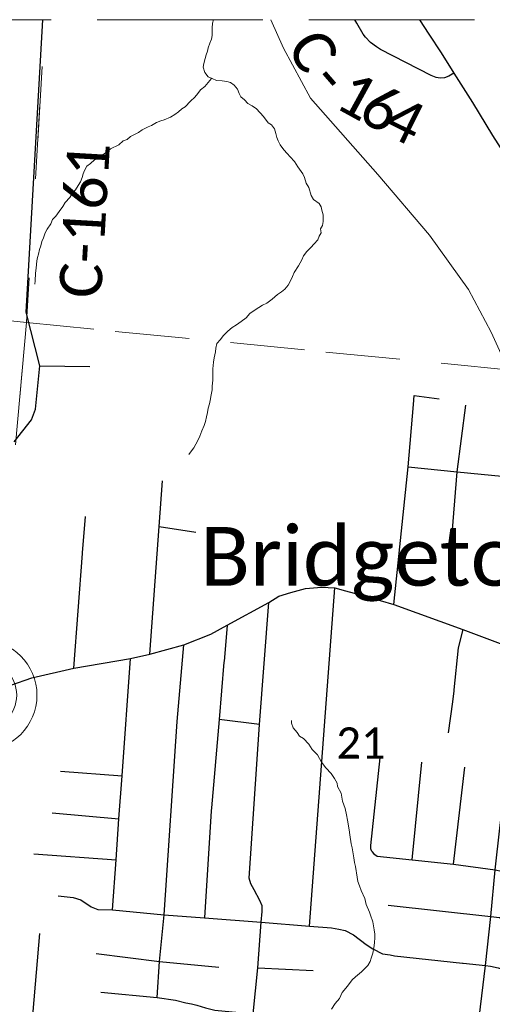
# Paper-space layout 'Layout1' of a CAD drawing. Extents: x 0 to 39.3, y 0 to 22.
# Tile 119 of 131: x 6.043 to 6.678, y 19.577 to 20.9. Entities that reach past the tile are written whole.
import ezdxf

# ---------------------------------------------------------------- set-up
doc = ezdxf.new("R2010")
doc.units = 0
doc.header["$MEASUREMENT"] = 0
doc.linetypes.add('DGN Style 1', pattern=[0.184576, 0.000307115, -0.184269])
doc.linetypes.add('rr2', pattern=[0.749999, 0.374999, 0.374999])
doc.layers.add('GM_X_Corporation', color=7, linetype='DGN Style 1', lineweight=13, transparency=0.75)
for name, color, linetype, lineweight in [('GM_X_County_Road', 3, 'Continuous', 30), ('GM_X_County_Road_Text', 3, 'Continuous', 0), ('GM_X_Minor_River', 5, 'Continuous', 0), ('GM_X_Rail_Line', 7, 'rr2', 13), ('GM_X_Section_Text', 7, 'Continuous', 0), ('GM_X_State_Route', 1, 'Continuous', 30), ('GM_X_Township_Road', 4, 'Continuous', 30), ('GM_X_Unincorporated', 1, 'Continuous', 0), ('GM_X_Unincorporated_Text', 7, 'Continuous', 0)]:
    doc.layers.add(name, color=color, linetype=linetype, lineweight=lineweight)
doc.styles.add('Style-Calibri Light', font='calibril.ttf')

# ---------------------------------------------------------------- blocks, each defined once
blk = doc.blocks.new('Unicorp')
at = {"layer": 'GM_X_Unincorporated'}
for radius in [392.8, 249]:
    blk.add_circle((0, 0), radius, dxfattribs=at)

psp = doc.layouts.get("Layout1")

# ---------------------------------------------------------------- linework, layer by layer
at = {"layer": 'GM_X_Corporation', "flags": 128}
for points in [[(8.9, 14.3814), (8.9, 20.9), (2.1, 20.9), (2.1, 18.7697), (2.2164, 18.6603), (2.3024, 18.5638), (2.4531, 18.3722), (2.5091, 18.2757), (2.5944, 18.157), (2.6477, 18.0827), (2.8129, 17.7895), (2.9482, 17.5994), (3.2529, 17.1208), (3.3535, 16.9293), (3.4766, 16.7367), (3.5579, 16.6419), (3.619, 16.5459), (3.7774, 16.2543), (3.8686, 16.1561), (3.9643, 16.0792), (4.2564, 15.9374), (4.3533, 15.9108), (4.4487, 15.8964), (4.6416, 15.8532), (4.7366, 15.8475), (5.0291, 15.8581), (5.1241, 15.8236), (5.4143, 15.7071), (5.7095, 15.5281), (5.8045, 15.4515), (6.1414, 15.0678), (6.2843, 14.8736), (6.3804, 14.7819), (6.459, 14.6859), (6.5555, 14.6109), (6.6505, 14.5225), (6.7211, 14.4259), (6.8169, 14.3304), (6.9122, 14.3239), (7.0079, 14.2917), (7.1832, 14.2132), (7.3804, 14.1374), (7.4779, 14.1131), (7.5747, 14.1033), (7.7675, 14.1127), (7.989, 14.1), (8.1323, 14.1), (8.26, 14.1067), (8.4573, 14.1579), (8.5559, 14.1981), (8.6538, 14.2731), (8.7491, 14.3326), (8.8466, 14.3679)], [(8.9, 17.1766), (8.9, 20.9), (4.0645, 20.9), (4.0111, 20.3696), (4.0006, 20.2658), (3.9936, 20.1954), (3.918, 19.4442), (3.8667, 18.9339), (3.8234, 18.553), (3.8126, 18.3974), (3.8023, 18.3182), (3.7454, 17.7286), (3.744, 17.7149), (3.7921, 17.7096), (3.9407, 17.6938), (4.0716, 17.683), (4.1644, 17.6754), (4.3821, 17.6581), (4.4612, 17.6488), (4.8521, 17.6062), (5.4373, 17.5132), (5.7944, 17.4564), (6.1906, 17.4068), (6.2062, 17.4054), (6.4189, 17.3858), (6.5022, 17.378), (6.7303, 17.3529), (6.8401, 17.3411), (6.9337, 17.3322), (7.0192, 17.3227), (7.1457, 17.309), (7.2377, 17.2987), (7.3489, 17.2867), (7.3993, 17.2816), (7.6125, 17.252), (7.651, 17.2479), (7.7067, 17.2469), (7.7487, 17.2407), (7.7999, 17.2384), (7.8847, 17.2346), (7.9436, 17.232), (8.0041, 17.2302), (8.0564, 17.2286), (8.139, 17.2237), (8.2121, 17.2214), (8.3796, 17.21), (8.4125, 17.2078), (8.5489, 17.2005), (8.6103, 17.1973), (8.6426, 17.1973), (8.6981, 17.196), (8.7454, 17.1948), (8.8548, 17.1813)], [(6.077, 20.9), (5.0731, 20.9), (5.0456, 20.6041), (6.0521, 20.4929)], [(7.0997, 20.9), (6.077, 20.9), (6.0521, 20.4929), (7.0465, 20.3953)], [(6.0521, 20.4929), (5.9616, 19.4927), (4.9462, 19.5973), (5.0456, 20.6041)], [(7.0465, 20.3953), (6.9413, 19.3834), (5.9616, 19.4927), (6.0521, 20.4929)]]:
    psp.add_lwpolyline(points, close=True, dxfattribs=at)
at = {"layer": 'GM_X_County_Road', "ltscale": 0.002, "flags": 128}
for points in [[(6.0357, 20.3327), (6.0589, 20.3625), (6.0642, 20.3768), (6.0699, 20.4348), (6.0514, 20.507), (6.0739, 20.9)], [(6.6257, 20.828), (6.6192, 20.8239), (6.6133, 20.822), (6.6074, 20.8216), (6.602, 20.8224), (6.5954, 20.825), (6.5275, 20.8599), (6.5219, 20.8635), (6.5138, 20.8692), (6.5074, 20.8765), (6.5043, 20.8807), (6.4958, 20.8952), (6.4931, 20.9)], [(6.5797, 20.9), (6.5922, 20.8807), (6.609, 20.8555), (6.6257, 20.828), (6.6385, 20.8086), (6.6511, 20.7887), (6.6599, 20.7739), (6.6778, 20.7443), (6.7353, 20.6548), (6.7877, 20.5749), (6.8101, 20.5442), (6.8193, 20.533), (6.8328, 20.5185), (6.8419, 20.5096), (6.8623, 20.4912), (6.8749, 20.4813), (6.8851, 20.4742), (6.902, 20.4629), (6.9135, 20.4559), (6.9278, 20.4482), (6.9415, 20.4415), (6.989, 20.4219), (7.0504, 20.3965)]]:
    psp.add_lwpolyline(points, dxfattribs=at)
at = {"layer": 'GM_X_Minor_River', "ltscale": 120, "flags": 128}
for points in [[(6.3032, 20.9), (6.3019, 20.8953), (6.3013, 20.8884), (6.3015, 20.8831), (6.3013, 20.8786), (6.3004, 20.874), (6.2983, 20.8684), (6.2958, 20.862), (6.2949, 20.8575), (6.2932, 20.8526), (6.2919, 20.8477), (6.2902, 20.841), (6.2892, 20.836), (6.2913, 20.8291), (6.296, 20.8233), (6.3012, 20.8208), (6.3072, 20.8183), (6.3148, 20.8177), (6.3209, 20.8171), (6.3261, 20.8158), (6.3309, 20.8122), (6.3353, 20.8067), (6.3378, 20.8009), (6.3399, 20.7963), (6.3447, 20.7923), (6.3494, 20.7872), (6.355, 20.7844), (6.361, 20.78), (6.3705, 20.7698), (6.3767, 20.7616), (6.3811, 20.7588), (6.3851, 20.7533), (6.3868, 20.7472), (6.3881, 20.7418), (6.3899, 20.7372), (6.3927, 20.7318), (6.3978, 20.7251), (6.4022, 20.7204), (6.4062, 20.7157), (6.4121, 20.7094), (6.4164, 20.7024), (6.4229, 20.6927), (6.4254, 20.6881), (6.4274, 20.6804), (6.431, 20.6746), (6.4344, 20.6638), (6.4376, 20.6584), (6.445, 20.6532), (6.4475, 20.6485), (6.4485, 20.6439), (6.4502, 20.6378), (6.4504, 20.6332), (6.4503, 20.6287), (6.4493, 20.6234), (6.4469, 20.6189), (6.4479, 20.6136), (6.445, 20.6091), (6.4434, 20.6042), (6.4382, 20.5987), (6.4339, 20.5939), (6.4284, 20.5884)], [(6.3005, 20.8212), (6.2914, 20.8101), (6.2859, 20.8058), (6.2823, 20.8009), (6.278, 20.7961), (6.2721, 20.7903), (6.265, 20.7829), (6.2604, 20.7804), (6.256, 20.776), (6.2514, 20.7727), (6.2452, 20.7688), (6.2371, 20.7653), (6.2325, 20.7639), (6.2267, 20.7618), (6.2201, 20.7579), (6.2155, 20.7561), (6.2074, 20.7522), (6.2023, 20.7486), (6.1969, 20.7458), (6.1919, 20.7429), (6.1872, 20.7392), (6.1818, 20.7372), (6.1759, 20.7317), (6.1647, 20.7263), (6.16, 20.7223), (6.1546, 20.7183), (6.1491, 20.7151), (6.1433, 20.7115), (6.1382, 20.7067), (6.1332, 20.7031), (6.1299, 20.6975), (6.1283, 20.693), (6.127, 20.6881), (6.1245, 20.6821), (6.1213, 20.6773), (6.118, 20.6713), (6.1137, 20.6669), (6.1104, 20.661), (6.1041, 20.6543), (6.1009, 20.6491), (6.0958, 20.6421), (6.0914, 20.6362), (6.087, 20.6314), (6.0846, 20.6257), (6.0798, 20.6187), (6.0769, 20.6138), (6.0748, 20.6067), (6.0727, 20.6018), (6.0714, 20.5962), (6.0697, 20.5913), (6.0683, 20.5849), (6.0667, 20.5804), (6.0661, 20.5758), (6.065, 20.566), (6.064, 20.5592), (6.0637, 20.5493), (6.0632, 20.5448)], [(6.4284, 20.5884), (6.424, 20.5825), (6.4219, 20.5772), (6.4171, 20.5694), (6.4115, 20.5605), (6.4094, 20.5548), (6.4065, 20.5489), (6.4033, 20.5433), (6.3989, 20.5381), (6.3943, 20.5345), (6.3892, 20.5308), (6.3818, 20.5246), (6.3747, 20.5192), (6.3689, 20.5163), (6.3639, 20.5131), (6.3589, 20.5102), (6.3519, 20.5051), (6.3471, 20.4996), (6.3401, 20.4945), (6.3339, 20.4902), (6.3284, 20.4862), (6.3222, 20.4815), (6.3163, 20.4752), (6.3127, 20.4704), (6.3076, 20.4649), (6.3062, 20.4585), (6.3057, 20.4539), (6.3042, 20.4456), (6.3033, 20.4396), (6.3022, 20.4308), (6.3024, 20.4244), (6.3021, 20.4157), (6.3014, 20.4077), (6.3012, 20.4028), (6.2999, 20.396), (6.2985, 20.3884), (6.2976, 20.3839), (6.2962, 20.3778), (6.2953, 20.3722), (6.2939, 20.3665), (6.2922, 20.3601), (6.2905, 20.3545), (6.2876, 20.3477), (6.285, 20.3402), (6.2822, 20.3346), (6.2769, 20.3249), (6.2737, 20.3205), (6.2701, 20.3157)], [(6.4917, 19.7736), (6.4892, 19.7874), (6.4879, 19.7927), (6.486, 19.8046), (6.4851, 19.8114), (6.4833, 19.8244), (6.4816, 19.8317), (6.48, 19.8401), (6.4765, 19.8501), (6.4746, 19.8605), (6.4696, 19.8698), (6.469, 19.874), (6.4655, 19.8805), (6.4611, 19.8872), (6.4538, 19.8946), (6.448, 19.9024), (6.443, 19.9121), (6.4357, 19.9192), (6.431, 19.9266), (6.424, 19.9341), (6.4188, 19.9373), (6.4156, 19.9423), (6.4101, 19.9486), (6.408, 19.9548), (6.4078, 19.9583)], [(6.4616, 19.5705), (6.4664, 19.578), (6.4723, 19.5846), (6.476, 19.5928), (6.4831, 19.6013), (6.4895, 19.6098), (6.4938, 19.6139), (6.5017, 19.6208), (6.5103, 19.6293), (6.5135, 19.6345), (6.5148, 19.639), (6.5173, 19.6458), (6.5183, 19.6529), (6.5193, 19.6594), (6.52, 19.6669), (6.5197, 19.6711), (6.5188, 19.6769), (6.5173, 19.6879), (6.5138, 19.6968), (6.5128, 19.701), (6.5082, 19.7111), (6.5062, 19.7191), (6.5016, 19.7299), (6.4992, 19.7361), (6.4971, 19.7422), (6.4962, 19.7476), (6.494, 19.7621), (6.4923, 19.7675), (6.4917, 19.7736)]]:
    psp.add_lwpolyline(points, dxfattribs=at)
at = {"layer": 'GM_X_Rail_Line', "ltscale": 3.78788e-07, "flags": 128}
psp.add_lwpolyline([(8.9, 17.6811), (8.8855, 17.6915), (8.8412, 17.7137), (8.762, 17.7359), (8.6148, 17.766), (8.5673, 17.785), (8.3852, 17.869), (7.5731, 18.2826), (7.4939, 18.3285), (7.448, 18.3697), (7.4037, 18.422), (7.3546, 18.4981), (7.2632, 18.7074), (7.2074, 18.8505), (7.1644, 18.9863), (7.1583, 19.0746), (7.1652, 19.1716), (7.1865, 19.2574), (7.219, 19.4134), (7.2179, 19.5252), (7.2022, 19.6149), (7.1807, 19.691), (7.1291, 19.7994), (7.0756, 19.9039), (7.0435, 19.9756), (6.9966, 20.0583), (6.9615, 20.1077), (6.8485, 20.226), (6.7559, 20.3339), (6.7119, 20.4011), (6.6759, 20.48), (6.6457, 20.5375), (6.5931, 20.6104), (6.5238, 20.6921), (6.4336, 20.7945), (6.3973, 20.8617), (6.38, 20.9)], dxfattribs=at)
at = {"layer": 'GM_X_State_Route', "ltscale": 0.002, "flags": 128}
psp.add_lwpolyline([(6.0309, 20.0057), (6.0594, 20.0158), (6.1157, 20.0286), (6.1915, 20.0418), (6.2178, 20.0473), (6.2635, 20.0599), (6.2994, 20.0745), (6.3215, 20.0864), (6.3775, 20.117), (6.3909, 20.1256), (6.4069, 20.1302), (6.4268, 20.1359), (6.4482, 20.1374), (6.4662, 20.1364), (6.4805, 20.1326), (6.5086, 20.125), (6.5455, 20.1142), (6.6379, 20.0807), (6.6843, 20.0632), (6.7356, 20.0437), (6.7689, 20.0311), (6.932, 19.9774), (7.0383, 19.9417), (7.0602, 19.9389)], dxfattribs=at)
at = {"layer": 'GM_X_Township_Road', "ltscale": 0.002}
for p, q in [((6.0699, 20.4348), (6.137, 20.4338)), ((6.1272, 20.1837), (6.1314, 20.2323)), ((6.2302, 20.2188), (6.2793, 20.2116)), ((6.4319, 19.6821), (6.4662, 20.1364)), ((6.3215, 20.0864), (6.3173, 20.0375)), ((6.3648, 19.9528), (6.3106, 19.9597)), ((6.5699, 19.771), (6.5827, 19.9023)), ((6.0977, 19.8904), (6.1803, 19.8841)), ((6.6253, 19.7652), (6.6405, 19.8955)), ((6.0864, 19.8343), (6.1762, 19.8263)), ((6.0621, 19.7793), (6.1723, 19.7713)), ((6.3625, 19.6258), (6.437, 19.6222))]:
    psp.add_line(p, q, dxfattribs=at)
at = {"layer": 'GM_X_Township_Road', "ltscale": 0.002, "flags": 128}
for points in [[(6.5719, 20.383), (6.5727, 20.3949), (6.6061, 20.3907)], [(6.5455, 20.1142), (6.5647, 20.2991), (6.5719, 20.383)], [(6.6196, 20.1592), (6.6304, 20.2923), (6.6421, 20.3822)], [(6.5647, 20.2991), (6.6304, 20.2923), (6.7087, 20.2849)], [(6.2178, 20.0473), (6.2302, 20.2188), (6.2346, 20.2802)], [(6.1157, 20.0286), (6.1272, 20.1827), (6.1272, 20.1837)], [(6.3486, 19.4465), (6.3519, 19.5047), (6.3566, 19.564), (6.3625, 19.6258), (6.3673, 19.6875), (6.3684, 19.7015), (6.3686, 19.7095), (6.3654, 19.7164), (6.3579, 19.731), (6.3531, 19.739), (6.3512, 19.7463), (6.3648, 19.9528), (6.3775, 20.117)], [(6.6379, 20.0807), (6.6315, 20.056), (6.626, 19.9995), (6.6258, 19.998)], [(6.2368, 19.6973), (6.2543, 19.957), (6.2635, 20.0599)], [(6.1677, 19.704), (6.1723, 19.7713), (6.1762, 19.8263), (6.1803, 19.8841), (6.1915, 20.0418)], [(6.3173, 20.0375), (6.3172, 20.0365), (6.3106, 19.9597), (6.3004, 19.841)], [(6.6587, 19.5474), (6.6682, 19.629), (6.6754, 19.6951), (6.6814, 19.7575), (6.6878, 19.8136), (6.6956, 19.8796), (6.7019, 19.9395), (6.7031, 19.9506), (6.7056, 19.958), (6.7081, 19.9674), (6.7356, 20.0437)], [(6.6258, 19.998), (6.6239, 19.9836), (6.6184, 19.9417)], [(6.5159, 19.7823), (6.5142, 19.7861), (6.5145, 19.7903), (6.5269, 19.9082)], [(6.3004, 19.841), (6.3001, 19.8371), (6.291, 19.6931)], [(6.5159, 19.7823), (6.5186, 19.779), (6.523, 19.776), (6.5699, 19.771), (6.6253, 19.7652), (6.6814, 19.7575), (6.6897, 19.7557), (6.6972, 19.7533), (6.7031, 19.7509), (6.71, 19.7471), (6.717, 19.744), (6.7258, 19.7422), (6.9075, 19.7233), (6.9456, 19.7196), (6.9529, 19.7179), (6.9573, 19.7161), (6.9609, 19.7136), (6.9654, 19.7093), (6.9697, 19.7039), (6.9998, 19.6379)], [(6.0946, 19.7228), (6.1146, 19.7205), (6.1249, 19.7172), (6.1387, 19.7078), (6.1477, 19.7042), (6.1677, 19.704), (6.2368, 19.6973), (6.291, 19.6931), (6.3673, 19.6875), (6.4319, 19.6821), (6.4614, 19.6796), (6.4713, 19.6781), (6.48, 19.6762), (6.4913, 19.6703), (6.5081, 19.6574), (6.5169, 19.6515), (6.5302, 19.645), (6.5405, 19.6433)], [(6.5379, 19.7103), (6.6754, 19.6951), (6.6874, 19.6938), (6.6928, 19.6902), (6.7064, 19.68), (6.7145, 19.6772), (6.7608, 19.6724)], [(6.2277, 19.5861), (6.2305, 19.6346), (6.2368, 19.6973)], [(6.1638, 19.3976), (6.0692, 19.407), (6.064, 19.4098), (6.0591, 19.4134), (6.0548, 19.4192), (6.0513, 19.4281), (6.0501, 19.4399), (6.0534, 19.4781), (6.0699, 19.6721)], [(6.1454, 19.6453), (6.2305, 19.6346), (6.3101, 19.6267)], [(6.5405, 19.6433), (6.5461, 19.6423), (6.6376, 19.6324), (6.6386, 19.6323)], [(6.6386, 19.6323), (6.6682, 19.629), (6.6753, 19.6284), (6.6852, 19.6262), (6.6923, 19.6236), (6.7011, 19.6183), (6.7089, 19.6134), (6.7241, 19.6082), (6.7491, 19.605), (6.7915, 19.5931), (6.7925, 19.593)], [(6.1518, 19.5931), (6.2277, 19.5861), (6.2521, 19.5826), (6.266, 19.5791), (6.2738, 19.5774), (6.2807, 19.5759), (6.2922, 19.5724), (6.3048, 19.569), (6.3566, 19.564), (6.4327, 19.5567), (6.4529, 19.5556), (6.4683, 19.5545), (6.489, 19.5584), (6.5062, 19.5612), (6.5176, 19.5618), (6.5426, 19.561), (6.6587, 19.5474), (6.7664, 19.5358), (6.7843, 19.5328), (6.8271, 19.5258), (6.887, 19.5195), (6.8989, 19.5182), (7.1591, 19.4991)]]:
    psp.add_lwpolyline(points, dxfattribs=at)

# ---------------------------------------------------------------- block references
at = {"layer": 'GM_X_Unincorporated', "xscale": 0.0001893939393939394, "yscale": 0.0001893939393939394, "zscale": 0.0001893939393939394}
psp.add_blockref('Unicorp', (5.9917, 19.9923), dxfattribs=at)

# ---------------------------------------------------------------- texts
at = {"layer": 'GM_X_County_Road_Text', "style": 'Style-Calibri Light'}
for s, height, rotation, p in [('C', 0.0568, 300.6958, (6.4006, 20.8639)), ('-', 0.0568, 310.9021, (6.4309, 20.8148)), ('1', 0.0568, 331.2505, (6.4632, 20.7834)), ('6', 0.0568, 332.5993, (6.4952, 20.7659)), ('4', 0.0568, 333.6344, (6.5272, 20.7492)), ('C-161', 0.05682, 86.6984, (6.1521, 20.5245))]:
    psp.add_text(s, height=height, rotation=rotation, dxfattribs=at).set_placement(p)
at = {"layer": 'GM_X_Section_Text', "style": 'Style-Calibri Light'}
psp.add_text('21', height=0.04186, rotation=0, dxfattribs=at).set_placement((6.4681, 19.9072))
at = {"layer": 'GM_X_Unincorporated_Text', "style": 'Style-Calibri Light'}
psp.add_text('Bridgetown', height=0.07898, rotation=0, dxfattribs=at).set_placement((6.2852, 20.1393))

doc.saveas('drawing.dxf')
